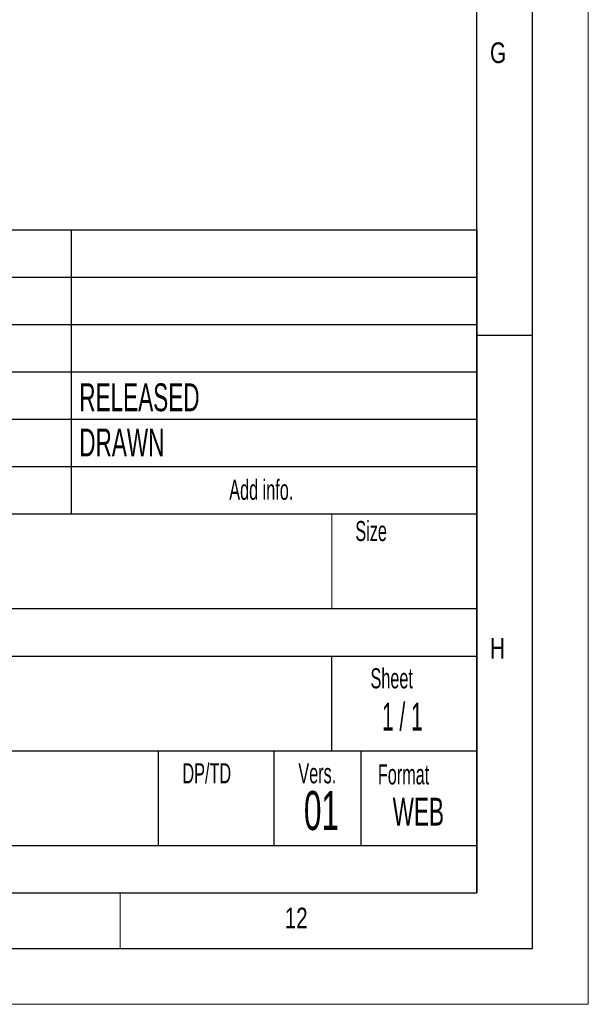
# Model space of a CAD drawing. Header units: millimetres. Extents: x 0 to 594, y 0 to 420.
# Tile 22 of 48: x 543 to 594, y 0 to 88. Entities that reach past the tile are written whole.
import ezdxf

# ---------------------------------------------------------------- set-up
doc = ezdxf.new("R2010")
doc.units = ezdxf.units.MM
doc.layers.add('FORMAT', color=7, linetype='Continuous')
doc.layers.add('SLD-0', color=7, linetype='Continuous')
doc.styles.add('SLDTEXTSTYLE0', font='TXT', dxfattribs={"width": 0.75})
doc.styles.add('SLDTEXTSTYLE1', font='TXT', dxfattribs={"width": 0.605})
doc.styles.add('SLDTEXTSTYLE2', font='TXT', dxfattribs={"width": 0.563})

msp = doc.modelspace()

# ---------------------------------------------------------------- linework, layer by layer
at = {"color": 7, "linetype": 'Continuous', "lineweight": 18}
for p, q in [((594, 0), (594, 420)), ((552, 10), (552, 5)), ((0, 0), (594, 0))]:
    msp.add_line(p, q, dxfattribs=at)
at = {"layer": 'FORMAT'}
for p, q in [((589, 5), (589, 415)), ((584, 10), (584, 410)), ((399.4, 69.5), (584, 69.5)), ((399.4, 69.5), (584, 69.5)), ((399.4, 69.5), (584, 69.5)), ((547.6, 69.5), (547.6, 44)), ((584, 10), (584, 69.5)), ((584, 69.5), (584, 10)), ((399.4, 65.25), (584, 65.25)), ((399.4, 65.25), (584, 65.25)), ((399.4, 61), (584, 61)), ((589, 60), (584, 60)), ((399.4, 56.75), (584, 56.75)), ((399.4, 52.5), (584, 52.5)), ((399.4, 48.25), (584, 48.25)), ((399.4, 44), (584, 44)), ((399.4, 35.5), (584, 35.5)), ((477.4, 31.25), (584, 31.25)), ((571, 22.75), (571, 31.25)), ((477.4, 22.75), (584, 22.75)), ((555.4, 22.75), (555.4, 14.25)), ((565.8, 22.75), (565.8, 14.25)), ((573.6, 22.75), (573.6, 14.25)), ((477.4, 14.25), (584, 14.25)), ((20, 10), (584, 10)), ((399.4, 10), (584, 10)), ((15, 5), (589, 5))]:
    msp.add_line(p, q, dxfattribs=at)
at = {"layer": 'FORMAT', "lineweight": 18}
msp.add_line((571, 35.5), (571, 44), dxfattribs=at)
at = {"layer": 'SLD-0'}
msp.add_line((399.4, 10), (584, 10), dxfattribs=at)

# ---------------------------------------------------------------- texts
at = {"layer": 'FORMAT'}
for s, insert, char_height, attachment_point, style in [('G', (585.185, 86.305), 1.852, 1, 'SLDTEXTSTYLE0'), ('RELEASED', (548.33, 55.712), 2.5, 1, 'SLDTEXTSTYLE1'), ('DRAWN', (548.33, 51.659), 2.5, 1, 'SLDTEXTSTYLE1'), ('Add info.', (561.786, 47.067), 1.8, 1, 'SLDTEXTSTYLE1'), ('Size', (573.101, 43.364), 1.8, 1, 'SLDTEXTSTYLE1'), ('H', (585.185, 32.863), 1.852, 1, 'SLDTEXTSTYLE0'), ('Sheet', (574.458, 30.15), 1.8, 1, 'SLDTEXTSTYLE1'), ('1 / 1', (577.319, 27.065), 2.5, 2, 'SLDTEXTSTYLE2'), ('1 MODEL CHARTED', (522.548, 21.416), 5, 2, 'SLDTEXTSTYLE1'), ('DP/TD', (557.586, 21.626), 1.8, 1, 'SLDTEXTSTYLE1'), ('Vers.', (567.986, 21.626), 1.8, 1, 'SLDTEXTSTYLE1'), ('Format', (575.119, 21.532), 1.8, 1, 'SLDTEXTSTYLE1'), ('01', (570.059, 19.136), 3.5, 2, 'SLDTEXTSTYLE1'), ('WEB', (578.747, 18.534), 2.5, 2, 'SLDTEXTSTYLE1'), ('12', (566.756, 8.668), 1.8521, 1, 'SLDTEXTSTYLE0')]:
    msp.add_mtext(s, dxfattribs=dict(at, insert=insert, char_height=char_height, attachment_point=attachment_point, style=style))

doc.saveas('drawing.dxf')
